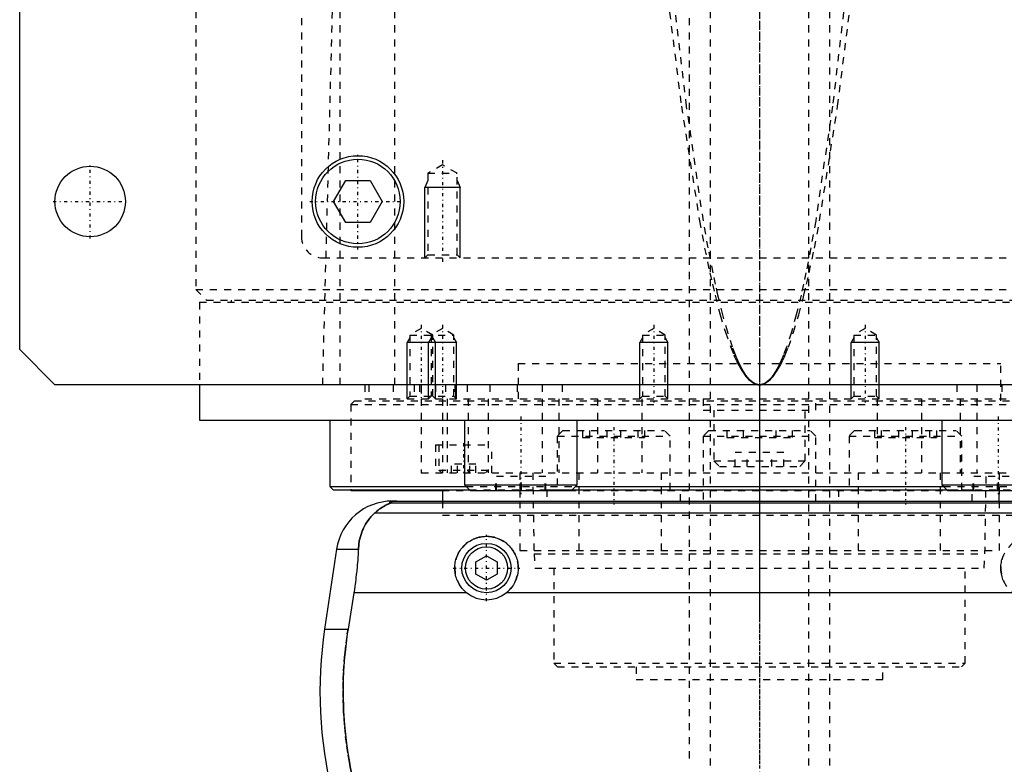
# Model space of a CAD drawing. Extents: x -105 to 105, y -97 to 359.
# Tile 3 of 9: x -105 to 35, y -37 to 68. Entities that reach past the tile are written whole.
import ezdxf

# ---------------------------------------------------------------- set-up
doc = ezdxf.new("R2010")
doc.units = 0
doc.linetypes.add('CENTER', pattern=[1.5, 0.45, -0.5, 0.05, -0.5])
doc.linetypes.add('DASHED', pattern=[2, 1, -1])
for name, color, linetype in [('AM_0', 7, 'CONTINUOUS'), ('AM_10', 7, 'CONTINUOUS'), ('AM_3', 7, 'DASHED'), ('AM_7', 7, 'CENTER')]:
    doc.layers.add(name, color=color, linetype=linetype)

msp = doc.modelspace()

# ---------------------------------------------------------------- linework, layer by layer
at = {"layer": 'AM_0', "color": 7, "linetype": 'CONTINUOUS'}
for p, q in [((-105, 21.5), (-105, 311.5)), ((-60.46, 42.5), (-58.73, 45.5)), ((-58.73, 45.5), (-55.27, 45.5)), ((-55.27, 45.5), (-53.54, 42.5)), ((-58.73, 39.5), (-60.46, 42.5)), ((-53.54, 42.5), (-55.27, 39.5)), ((-55.27, 39.5), (-58.73, 39.5)), ((-100, 16.5), (-105, 21.5)), ((100, 16.5), (-100, 16.5)), ((-79.5, 16.5), (-79.5, 11.5)), ((-79.5, 11.5), (79.5, 11.5)), ((-61, 11.5), (-61, 2.08)), ((-41.88, 11.5), (-41.88, 2.3)), ((-25.88, 2.3), (-25.88, 11.5)), ((25.88, 11.5), (25.88, 2.3)), ((-61, 2.08), (-60.5, 1.58)), ((-61, 2.08), (-41.66, 2.08)), ((-60.5, 1.58), (-41.16, 1.58)), ((-58, 1.58), (-58, 1.5)), ((-58, 1.5), (-45.04, 1.5)), ((-45, 1.58), (-45, 0)), ((-41.88, 2.3), (-41.08, 1.5)), ((-41.88, 2.3), (-25.88, 2.3)), ((-41.08, 1.5), (-26.68, 1.5)), ((-26.68, 1.5), (-25.88, 2.3)), ((-26.6, 1.58), (26.6, 1.58)), ((-26.1, 2.08), (26.1, 2.08)), ((25.88, 2.3), (26.68, 1.5)), ((25.88, 2.3), (41.88, 2.3)), ((26.68, 1.5), (41.08, 1.5)), ((-52.11, 0), (52.11, 0)), ((-52.38, -0.25), (52.38, -0.25)), ((-54.6, -1.69), (54.6, -1.69)), ((-60.02, -6.81), (-61.72, -18.16)), ((-60.02, -6.81), (-56.93, -6.81)), ((-40.25, -8.63), (-38.75, -7.77)), ((-38.75, -7.77), (-37.25, -8.63)), ((-40.25, -10.37), (-40.25, -8.63)), ((-37.25, -8.63), (-37.25, -10.37)), ((-38.75, -11.23), (-40.25, -10.37)), ((-37.25, -10.37), (-38.75, -11.23)), ((-57.58, -13.03), (-58.39, -18.16)), ((-41.54, -13.03), (-57.58, -13.03)), ((35.96, -13.03), (-35.96, -13.03)), ((-61.72, -18.16), (-58.39, -18.16))]:
    msp.add_line(p, q, dxfattribs=at)
for points in [[(-51.49, 0, 0), (-51.5, 0, 0), (-51.51, 0, 0), (-51.52, 0, 0), (-51.52, 0, 0), (-51.53, 0, 0), (-51.53, 0, 0), (-51.54, 0, 0), (-51.55, 0, 0), (-51.56, 0, 0), (-51.57, 0, 0), (-51.57, 0, 0), (-51.58, 0, 0), (-51.59, 0, 0), (-51.6, 0, 0), (-51.6, 0, 0), (-51.61, 0, 0), (-51.62, 0, 0), (-51.63, 0, 0), (-51.63, 0, 0), (-51.64, 0, 0), (-51.65, 0, 0), (-51.65, 0, 0), (-51.66, 0, 0), (-51.67, 0, 0), (-51.67, 0, 0), (-51.68, 0, 0), (-51.68, 0, 0), (-51.69, 0, 0), (-51.7, 0, 0), (-51.7, 0, 0), (-51.71, 0, 0), (-51.72, 0, 0), (-51.72, 0, 0), (-51.73, 0, 0), (-51.73, 0, 0), (-51.74, 0, 0), (-51.75, 0, 0), (-51.76, 0, 0), (-51.76, -0.01, 0), (-51.77, -0.01, 0), (-51.77, -0.01, 0), (-51.78, -0.01, 0), (-51.78, -0.01, 0), (-51.79, -0.01, 0), (-51.8, -0.01, 0), (-51.8, -0.01, 0), (-51.81, -0.01, 0), (-51.81, -0.01, 0), (-51.82, -0.01, 0), (-51.82, -0.01, 0), (-51.84, -0.01, 0), (-51.87, -0.01, 0), (-51.89, -0.01, 0), (-51.91, -0.01, 0), (-51.93, -0.01, 0), (-51.96, -0.02, 0), (-51.99, -0.02, 0), (-52.01, -0.02, 0), (-52.04, -0.02, 0), (-52.05, -0.03, 0), (-52.06, -0.03, 0), (-52.08, -0.03, 0), (-52.1, -0.03, 0), (-52.1, -0.03, 0), (-52.11, -0.03, 0), (-52.13, -0.04, 0), (-52.15, -0.04, 0), (-52.15, -0.04, 0), (-52.16, -0.04, 0), (-52.17, -0.04, 0), (-52.19, -0.04, 0), (-52.23, -0.05, 0), (-52.3, -0.07, 0), (-52.35, -0.08, 0), (-52.39, -0.1, 0), (-52.41, -0.11, 0), (-52.42, -0.12, 0), (-52.43, -0.13, 0), (-52.45, -0.14, 0), (-52.45, -0.16, 0), (-52.45, -0.17, 0), (-52.45, -0.19, 0), (-52.44, -0.2, 0), (-52.44, -0.21, 0), (-52.43, -0.22, 0), (-52.41, -0.23, 0), (-52.39, -0.25, 0), (-52.38, -0.25, 0)], [(-52.38, -0.25, 0), (-52.38, -0.25, 0), (-52.38, -0.26, 0), (-52.38, -0.26, 0), (-52.38, -0.26, 0), (-52.38, -0.26, 0), (-52.38, -0.26, 0), (-52.38, -0.27, 0), (-52.38, -0.27, 0), (-52.38, -0.27, 0), (-52.39, -0.27, 0), (-52.39, -0.28, 0), (-52.39, -0.28, 0), (-52.4, -0.28, 0), (-52.41, -0.28, 0), (-52.41, -0.29, 0), (-52.42, -0.29, 0), (-52.43, -0.3, 0), (-52.43, -0.3, 0), (-52.44, -0.3, 0), (-52.45, -0.31, 0), (-52.46, -0.31, 0), (-52.46, -0.31, 0), (-52.47, -0.32, 0), (-52.48, -0.32, 0), (-52.49, -0.33, 0), (-52.5, -0.33, 0), (-52.5, -0.33, 0), (-52.51, -0.34, 0), (-52.53, -0.34, 0), (-52.54, -0.35, 0), (-52.55, -0.35, 0), (-52.57, -0.36, 0), (-52.57, -0.36, 0), (-52.58, -0.37, 0), (-52.6, -0.37, 0), (-52.61, -0.38, 0), (-52.66, -0.4, 0), (-52.76, -0.45, 0), (-52.88, -0.51, 0), (-53, -0.57, 0), (-53.06, -0.6, 0), (-53.13, -0.64, 0), (-53.27, -0.72, 0), (-53.43, -0.81, 0), (-53.59, -0.91, 0), (-53.76, -1.02, 0), (-53.94, -1.15, 0), (-54.03, -1.21, 0), (-54.12, -1.29, 0), (-54.31, -1.44, 0), (-54.5, -1.6, 0), (-54.6, -1.69, 0)], [(-54.6, -1.69, 0), (-54.72, -1.8, 0), (-54.94, -2.02, 0), (-55.16, -2.25, 0), (-55.26, -2.37, 0), (-55.36, -2.49, 0), (-55.55, -2.74, 0), (-55.73, -3, 0), (-55.9, -3.27, 0), (-56.06, -3.55, 0), (-56.2, -3.83, 0), (-56.27, -3.98, 0), (-56.33, -4.12, 0), (-56.45, -4.42, 0), (-56.55, -4.72, 0), (-56.65, -5.03, 0), (-56.73, -5.34, 0), (-56.8, -5.66, 0), (-56.82, -5.83, 0), (-56.85, -5.99, 0), (-56.89, -6.32, 0), (-56.92, -6.65, 0), (-56.93, -6.81, 0)], [(-41.54, -13.03, 0), (-41.62, -12.97, 0), (-41.77, -12.83, 0), (-41.92, -12.69, 0), (-41.99, -12.62, 0), (-42.06, -12.55, 0), (-42.2, -12.39, 0), (-42.33, -12.23, 0), (-42.45, -12.06, 0), (-42.57, -11.89, 0), (-42.67, -11.7, 0), (-42.72, -11.61, 0), (-42.77, -11.52, 0), (-42.86, -11.32, 0), (-42.95, -11.13, 0), (-43.02, -10.93, 0), (-43.08, -10.73, 0), (-43.13, -10.52, 0), (-43.15, -10.42, 0), (-43.18, -10.32, 0), (-43.21, -10.11, 0), (-43.23, -9.91, 0), (-43.24, -9.81, 0), (-43.25, -9.71, 0), (-43.25, -9.51, 0), (-43.25, -9.31, 0), (-43.24, -9.21, 0), (-43.23, -9.11, 0), (-43.21, -8.91, 0), (-43.18, -8.7, 0), (-43.14, -8.5, 0), (-43.09, -8.3, 0), (-43.03, -8.1, 0), (-42.99, -8.01, 0), (-42.96, -7.91, 0), (-42.88, -7.72, 0), (-42.8, -7.53, 0), (-42.7, -7.34, 0), (-42.6, -7.17, 0), (-42.49, -6.99, 0), (-42.43, -6.91, 0), (-42.37, -6.83, 0), (-42.25, -6.67, 0), (-42.12, -6.52, 0), (-41.98, -6.37, 0), (-41.84, -6.23, 0), (-41.7, -6.1, 0), (-41.62, -6.03, 0), (-41.54, -5.97, 0), (-41.38, -5.85, 0), (-41.21, -5.73, 0), (-41.03, -5.62, 0), (-40.85, -5.52, 0), (-40.67, -5.43, 0), (-40.57, -5.38, 0), (-40.47, -5.34, 0), (-40.28, -5.27, 0), (-40.08, -5.2, 0), (-39.87, -5.14, 0), (-39.67, -5.1, 0), (-39.46, -5.06, 0), (-39.36, -5.04, 0), (-39.26, -5.03, 0), (-39.05, -5.01, 0), (-38.85, -5, 0), (-38.75, -5, 0), (-38.65, -5, 0), (-38.45, -5.01, 0), (-38.24, -5.03, 0), (-38.14, -5.04, 0), (-38.04, -5.06, 0), (-37.83, -5.1, 0), (-37.63, -5.14, 0), (-37.42, -5.2, 0), (-37.22, -5.27, 0), (-37.03, -5.34, 0), (-36.93, -5.38, 0), (-36.83, -5.43, 0), (-36.65, -5.52, 0), (-36.47, -5.62, 0), (-36.29, -5.73, 0), (-36.12, -5.85, 0), (-35.96, -5.97, 0), (-35.88, -6.03, 0), (-35.8, -6.1, 0), (-35.66, -6.23, 0), (-35.52, -6.37, 0), (-35.38, -6.52, 0), (-35.25, -6.67, 0), (-35.13, -6.83, 0), (-35.07, -6.91, 0), (-35.01, -6.99, 0), (-34.9, -7.17, 0), (-34.8, -7.34, 0), (-34.7, -7.53, 0), (-34.62, -7.72, 0), (-34.54, -7.91, 0), (-34.51, -8.01, 0), (-34.47, -8.1, 0), (-34.41, -8.3, 0), (-34.36, -8.5, 0), (-34.32, -8.7, 0), (-34.29, -8.91, 0), (-34.27, -9.11, 0), (-34.26, -9.21, 0), (-34.25, -9.31, 0), (-34.25, -9.51, 0), (-34.25, -9.71, 0), (-34.26, -9.81, 0), (-34.27, -9.91, 0), (-34.29, -10.11, 0), (-34.32, -10.32, 0), (-34.35, -10.42, 0), (-34.37, -10.52, 0), (-34.42, -10.73, 0), (-34.48, -10.93, 0), (-34.55, -11.13, 0), (-34.64, -11.32, 0), (-34.73, -11.52, 0), (-34.78, -11.61, 0), (-34.83, -11.7, 0), (-34.93, -11.89, 0), (-35.05, -12.06, 0), (-35.17, -12.23, 0), (-35.3, -12.39, 0), (-35.44, -12.55, 0), (-35.51, -12.62, 0), (-35.58, -12.69, 0), (-35.73, -12.83, 0), (-35.88, -12.97, 0), (-35.96, -13.03, 0)], [(-56.93, -6.81, 0), (-56.94, -6.99, 0), (-56.96, -7.33, 0), (-56.98, -7.68, 0), (-56.99, -7.85, 0), (-57, -8.03, 0), (-57.03, -8.37, 0), (-57.06, -8.72, 0), (-57.09, -9.07, 0), (-57.12, -9.42, 0), (-57.15, -9.77, 0), (-57.17, -9.94, 0), (-57.19, -10.12, 0), (-57.23, -10.46, 0), (-57.27, -10.81, 0), (-57.31, -11.15, 0), (-57.36, -11.5, 0), (-57.4, -11.84, 0), (-57.43, -12.01, 0), (-57.45, -12.18, 0), (-57.5, -12.52, 0), (-57.55, -12.86, 0), (-57.58, -13.03, 0)], [(34.78, -11.61, 0), (34.73, -11.52, 0), (34.64, -11.32, 0), (34.55, -11.13, 0), (34.48, -10.93, 0), (34.42, -10.73, 0), (34.37, -10.52, 0), (34.35, -10.42, 0), (34.32, -10.32, 0), (34.29, -10.11, 0), (34.27, -9.91, 0), (34.26, -9.81, 0), (34.25, -9.71, 0), (34.25, -9.51, 0), (34.25, -9.31, 0), (34.26, -9.21, 0), (34.27, -9.11, 0), (34.29, -8.91, 0), (34.32, -8.7, 0), (34.36, -8.5, 0), (34.41, -8.3, 0), (34.47, -8.1, 0), (34.51, -8.01, 0), (34.54, -7.91, 0), (34.62, -7.72, 0), (34.7, -7.53, 0), (34.8, -7.34, 0)], [(-58.39, -18.16, 0), (-58.5, -18.82, 0), (-58.67, -20.16, 0), (-58.82, -21.48, 0), (-58.88, -22.14, 0), (-58.94, -22.8, 0), (-59.02, -24.1, 0), (-59.07, -25.38, 0), (-59.09, -26.64, 0), (-59.09, -27.88, 0), (-59.06, -29.15, 0), (-59.03, -29.79, 0), (-58.99, -30.44, 0), (-58.9, -31.75, 0), (-58.78, -33.07, 0), (-58.62, -34.4, 0), (-58.43, -35.73, 0), (-58.21, -37.05, 0), (-58.09, -37.72, 0), (-57.96, -38.38, 0), (-57.68, -39.69, 0), (-57.37, -40.98, 0), (-57.2, -41.62, 0)]]:
    msp.add_polyline3d(points, dxfattribs=at)
for centre, radius in [((-57, 42.5), 6.5), ((-57, 42.5), 6), ((-95, 42.5), 5), ((-38.75, -9.5), 3.5), ((-38.75, -9.5), 3)]:
    msp.add_circle(centre, radius, dxfattribs=at)
for centre, radius, start, end in [((-52.11, -8), 8, 90, 171.467), ((-38.75, -9.5), 4.5, 231.7104, 308.2896), ((-2.39, -27.06), 60, 171.467, 194.0378)]:
    msp.add_arc(centre, radius, start, end, dxfattribs=at)
at = {"layer": 'AM_10', "color": 7, "linetype": 'CONTINUOUS'}
for p, q in [((-47.07, 45.5), (-47.5, 44.5)), ((-42.93, 45.5), (-42.5, 44.5)), ((-42.5, 44.5), (-47.5, 44.5)), ((-47.5, 34.5), (-47.5, 44.5)), ((-42.5, 34.5), (-42.5, 44.5)), ((-49.62, 23.16), (-50, 22.5)), ((-50, 14.5), (-50, 22.5)), ((-43, 22.5), (-50, 22.5)), ((-46.62, 23.16), (-47, 22.5)), ((-47, 14.5), (-47, 22.5)), ((-46.38, 23.16), (-46, 22.5)), ((-46, 14.5), (-46, 22.5)), ((-43.38, 23.16), (-43, 22.5)), ((-43, 14.5), (-43, 22.5)), ((-16.62, 23.16), (-17, 22.5)), ((-13, 22.5), (-17, 22.5)), ((-17, 14.5), (-17, 22.5)), ((-13.38, 23.16), (-13, 22.5)), ((-13, 14.5), (-13, 22.5)), ((13.38, 23.16), (13, 22.5)), ((17, 22.5), (13, 22.5)), ((13, 14.5), (13, 22.5)), ((16.62, 23.16), (17, 22.5)), ((17, 14.5), (17, 22.5))]:
    msp.add_line(p, q, dxfattribs=at)
at = {"layer": 'AM_3', "color": 6, "linetype": 'DASHED'}
for p, q in [((-7, 307.5), (-7, -77.5)), ((7, -77.5), (7, 307.5)), ((-10, 296.5), (-10, -37.5)), ((10, -37.5), (10, 296.5)), ((-65, 292.5), (-65, 37.5)), ((-80, 291.5), (-80, 30)), ((-51.74, 16.5), (-51.74, 77.05)), ((-59.5, 16.5), (-59.5, 75.49)), ((-62, 16.5), (-60.5, 73.35)), ((-45, 47.69), (-47.07, 46.5)), ((-42.93, 46.5), (-45, 47.69)), ((-47.07, 46.5), (-47.07, 34.93)), ((-47.07, 46.5), (-42.93, 46.5)), ((-42.93, 34.93), (-42.93, 46.5)), ((-62, 34.5), (62, 34.5)), ((-47.07, 34.93), (-47.5, 34.5)), ((-47.07, 34.93), (-42.93, 34.93)), ((-42.5, 34.5), (-42.93, 34.93)), ((-80, 30), (-78.5, 28.5)), ((-80, 30), (80, 30)), ((-79.5, 28.2), (-79.5, 16.5)), ((-79.5, 28.2), (79.5, 28.2)), ((-78.5, 28.5), (78.5, 28.5)), ((-75, 28.5), (-75, 28.2)), ((-48, 24.5), (-49.62, 23.56)), ((-46.38, 23.56), (-48, 24.5)), ((-45, 24.5), (-46.62, 23.56)), ((-43.38, 23.56), (-45, 24.5)), ((-15, 24.5), (-16.62, 23.56)), ((-13.38, 23.56), (-15, 24.5)), ((15, 24.5), (13.38, 23.56)), ((16.62, 23.56), (15, 24.5)), ((-49.62, 23.56), (-49.62, 14.88)), ((-49.62, 23.56), (-43.38, 23.56)), ((-46.62, 23.56), (-46.62, 14.88)), ((-46.38, 14.88), (-46.38, 23.56)), ((-43.38, 14.88), (-43.38, 23.56)), ((-16.62, 23.56), (-16.62, 14.88)), ((-16.62, 23.56), (-13.38, 23.56)), ((-13.38, 14.88), (-13.38, 23.56)), ((13.38, 23.56), (13.38, 14.88)), ((13.38, 23.56), (16.62, 23.56)), ((16.62, 14.88), (16.62, 23.56)), ((-34.25, 19.5), (34.25, 19.5)), ((-34.25, 19.5), (-34.25, 14.2)), ((-34.25, 19.5), (0, 19.5)), ((34.25, 14.2), (34.25, 19.5)), ((-56, 16.5), (-56, 14.5)), ((-55.47, 16.5), (-55.47, 14.5)), ((-52, 16.5), (-52, 14.5)), ((-49, 16.5), (-49, 14.5)), ((-48.25, 16.5), (-48.25, 14.5)), ((-48, 16.5), (-48, 4)), ((-46, 16.5), (-46, 14.5)), ((-44.59, 16.5), (-44.59, 14.5)), ((-43.24, 16.5), (-43.24, 14.5)), ((-43.09, 14.5), (-43.09, 16.5)), ((-41.5, 16.5), (-41.5, 14.5)), ((-38.29, 16.5), (-38.29, 14.5)), ((-34.38, 16.5), (-34.38, 14.5)), ((-30.84, 16.5), (-30.84, 14.5)), ((-28, 16.5), (-28, 14.5)), ((28, 16.5), (28, 14.5)), ((30.84, 16.5), (30.84, 14.5)), ((34.38, 16.5), (34.38, 14.5)), ((-57.5, 14.2), (-58, 13.7)), ((-57.5, 14.2), (57.5, 14.2)), ((-56, 14.5), (56, 14.5)), ((-49.62, 14.88), (-50, 14.5)), ((-49.62, 14.88), (-43.38, 14.88)), ((-46.62, 14.88), (-47, 14.5)), ((-46, 14.5), (-46.38, 14.88)), ((-45, 14.5), (-45, 4)), ((-44.34, 14.5), (-44.34, 4)), ((-43, 14.5), (-43.38, 14.88)), ((-41.36, 14.5), (-41.36, 4)), ((-38.5, 14.5), (-38.5, 4)), ((-30.85, 14.5), (-30.85, 4)), ((-28.48, 14.5), (-28.48, 4)), ((-23, 14.5), (-23, 4)), ((-16.62, 14.88), (-17, 14.5)), ((-16.7, 14.5), (-16.7, 4)), ((-16.62, 14.88), (-13.38, 14.88)), ((-13, 14.5), (-13.38, 14.88)), ((-8, 14.5), (-8, 12.9)), ((0, 14.5), (0, 4)), ((8, 12.9), (8, 14.5)), ((13.38, 14.88), (13, 14.5)), ((13.38, 14.88), (16.62, 14.88)), ((17, 14.5), (16.62, 14.88)), ((16.7, 14.5), (16.7, 4)), ((23, 14.5), (23, 4)), ((28.48, 14.5), (28.48, 4)), ((30.85, 14.5), (30.85, 4)), ((-58, 13.7), (-58, 1.58)), ((-58, 13.7), (58, 13.7)), ((-8, 12.9), (8, 12.9)), ((-6.5, 12.9), (-6.5, 5.7)), ((6.5, 5.7), (6.5, 12.9)), ((-27.9, 10), (-28.7, 9.2)), ((-27.9, 10), (-13.5, 10)), ((-25.1, 10), (-25.1, 9)), ((-24.14, 10), (-24.14, 9)), ((-21.66, 10), (-21.66, 9)), ((-19.74, 10), (-19.74, 9)), ((-17.27, 10), (-17.27, 9)), ((-16.31, 10), (-16.31, 9)), ((-12.7, 9.2), (-13.5, 10)), ((-7.2, 10), (-8, 9.2)), ((-7.2, 10), (7.2, 10)), ((-4.62, 10), (-4.62, 9)), ((-2.31, 10), (-2.31, 9)), ((2.31, 10), (2.31, 9)), ((4.62, 10), (4.62, 9)), ((8, 9.2), (7.2, 10)), ((13.5, 10), (12.7, 9.2)), ((13.5, 10), (27.9, 10)), ((16.31, 10), (16.31, 9)), ((17.27, 10), (17.27, 9)), ((19.74, 10), (19.74, 9)), ((21.66, 10), (21.66, 9)), ((24.14, 10), (24.14, 9)), ((25.1, 10), (25.1, 9)), ((28.7, 9.2), (27.9, 10)), ((-28.7, 9.2), (-28.7, 1.6)), ((-28.7, 9.2), (-12.7, 9.2)), ((-25.1, 9), (-16.31, 9)), ((-12.7, 1.6), (-12.7, 9.2)), ((-8, 9.2), (-8, 0)), ((-8, 9.2), (8, 9.2)), ((-4.62, 9), (4.62, 9)), ((8, 0), (8, 9.2)), ((12.7, 9.2), (12.7, 1.6)), ((12.7, 9.2), (28.7, 9.2)), ((16.31, 9), (25.1, 9)), ((28.7, 1.6), (28.7, 9.2)), ((-46, 8), (-46, 4)), ((-46, 8), (-38, 8)), ((-45.5, 8), (-45.5, 4.4)), ((-38, 4), (-38, 8)), ((-6.5, 5.7), (-5.7, 4.9)), ((-6.5, 5.7), (6.5, 5.7)), ((-3.46, 4.9), (-3.46, 6.9)), ((3.46, 6.9), (-3.46, 6.9)), ((-1.73, 4.9), (-1.73, 6.9)), ((1.73, 4.9), (1.73, 6.9)), ((3.46, 4.9), (3.46, 6.9)), ((5.7, 4.9), (6.5, 5.7)), ((-45.5, 4.4), (-45.1, 4)), ((-45.5, 4.4), (-38.5, 4.4)), ((-43.73, 4), (-43.73, 5.25)), ((-40.27, 5.25), (-43.73, 5.25)), ((-42.87, 4), (-42.87, 5.25)), ((-41.13, 4), (-41.13, 5.25)), ((-40.27, 4), (-40.27, 5.25)), ((-38.9, 4), (-38.5, 4.4)), ((-5.7, 4.9), (5.7, 4.9)), ((-48, 4), (48, 4)), ((-37.43, 1.5), (-37.43, 3.5)), ((-30.33, 3.5), (-37.43, 3.5)), ((-37.32, 1.5), (-37.32, 3.5)), ((-34, 4), (-34, -7)), ((-33.98, 1.5), (-33.98, 3.5)), ((-33.77, 1.5), (-33.77, 3.5)), ((-32.18, 4), (-32, -7.5)), ((-30.43, 1.5), (-30.43, 3.5)), ((-30.33, 1.5), (-30.33, 3.5)), ((-25.65, 4), (-25.65, -7)), ((-13.98, 4), (-13.98, -7)), ((13.98, 4), (13.98, -7)), ((25.65, 4), (25.65, -7)), ((30.33, 1.5), (30.33, 3.5)), ((37.43, 3.5), (30.33, 3.5)), ((30.43, 1.5), (30.43, 3.5)), ((32, -7.5), (32.18, 4)), ((33.77, 1.5), (33.77, 3.5)), ((33.98, 1.5), (33.98, 3.5)), ((34, 4), (34, -7)), ((-45.04, 1.5), (45.04, 1.5)), ((-41.66, 2.08), (-26.1, 2.08)), ((-41.16, 1.58), (-26.6, 1.58)), ((-34, 1.5), (-34, 0)), ((-30.2, 1.6), (-30.2, 0)), ((-30.2, 1.6), (-11.2, 1.6)), ((-20.59, 1.6), (-20.59, 1.5)), ((-15.21, 1.5), (-15.21, 1.6)), ((-11.2, 0), (-11.2, 1.6)), ((11.2, 1.6), (11.2, 0)), ((11.2, 1.6), (30.2, 1.6)), ((15.21, 1.6), (15.21, 1.5)), ((20.59, 1.5), (20.59, 1.6)), ((26.1, 2.08), (41.66, 2.08)), ((26.6, 1.58), (41.16, 1.58)), ((30.2, 0), (30.2, 1.6)), ((34, 0), (34, 1.5)), ((-45, 0), (-45, -2)), ((-45, -2), (45, -2)), ((-45, -2), (45, -2)), ((-34, -7), (34, -7)), ((-32, -7.5), (-31.9, -9.5)), ((-32, -7.5), (32, -7.5)), ((31.9, -9.5), (32, -7.5)), ((-31.9, -9.5), (31.9, -9.5)), ((-29.18, -9.5), (-29.18, -23)), ((29.18, -23), (29.18, -9.5)), ((-29.18, -23), (-28.68, -23.5)), ((-29.18, -23), (29.18, -23)), ((-28.68, -23.5), (28.68, -23.5)), ((-17.5, -23.5), (-17.5, -25.3)), ((17.5, -25.3), (17.5, -23.5)), ((28.68, -23.5), (29.18, -23)), ((-17.5, -25.3), (17.5, -25.3))]:
    msp.add_line(p, q, dxfattribs=at)
for points in [[(-13.28, 73.35, 0), (-11.09, 56.03, 0), (-8.52, 39.76, 0), (-7.79, 35.9, 0), (-7.05, 32.38, 0), (-6.68, 30.76, 0), (-6.31, 29.22, 0), (-5.57, 26.4, 0), (-4.83, 23.94, 0), (-4.09, 21.83, 0), (-3.65, 20.76, 0), (-3.53, 20.47, 0), (-3.41, 20.2, 0), (-3.35, 20.07, 0), (-3.28, 19.94, 0), (-3.16, 19.68, 0), (-3.04, 19.44, 0), (-2.91, 19.2, 0), (-2.79, 18.98, 0), (-2.66, 18.76, 0), (-2.6, 18.66, 0), (-2.54, 18.56, 0), (-2.42, 18.36, 0), (-2.29, 18.17, 0), (-2.23, 18.09, 0), (-2.17, 18, 0), (-2.05, 17.83, 0), (-1.92, 17.68, 0), (-1.86, 17.6, 0), (-1.8, 17.53, 0), (-1.67, 17.39, 0), (-1.55, 17.26, 0), (-1.43, 17.15, 0), (-1.3, 17.04, 0), (-1.18, 16.94, 0), (-1.12, 16.9, 0), (-1.05, 16.85, 0), (-0.93, 16.78, 0), (-0.81, 16.71, 0), (-0.68, 16.65, 0), (-0.56, 16.6, 0), (-0.49, 16.58, 0), (-0.46, 16.57, 0), (-0.44, 16.56, 0), (-0.43, 16.56, 0), (-0.42, 16.56, 0), (-0.4, 16.55, 0), (-0.38, 16.55, 0), (-0.37, 16.54, 0), (-0.36, 16.54, 0), (-0.34, 16.54, 0), (-0.32, 16.53, 0), (-0.31, 16.53, 0), (-0.3, 16.53, 0), (-0.28, 16.52, 0), (-0.26, 16.52, 0), (-0.24, 16.52, 0), (-0.22, 16.51, 0), (-0.2, 16.51, 0), (-0.19, 16.51, 0), (-0.18, 16.51, 0), (-0.15, 16.51, 0), (-0.13, 16.51, 0), (-0.11, 16.5, 0), (-0.09, 16.5, 0), (-0.07, 16.5, 0), (-0.06, 16.5, 0), (-0.05, 16.5, 0), (-0.03, 16.5, 0), (-0.01, 16.5, 0), (0, 16.5, 0)], [(0, 16.5, 0), (-0.01, 16.5, 0), (-0.03, 16.5, 0), (-0.05, 16.5, 0), (-0.06, 16.5, 0), (-0.07, 16.5, 0), (-0.09, 16.5, 0), (-0.11, 16.5, 0), (-0.13, 16.51, 0), (-0.14, 16.51, 0), (-0.16, 16.51, 0), (-0.17, 16.51, 0), (-0.18, 16.51, 0), (-0.2, 16.51, 0), (-0.22, 16.52, 0), (-0.24, 16.52, 0), (-0.26, 16.52, 0), (-0.28, 16.53, 0), (-0.29, 16.53, 0), (-0.3, 16.53, 0), (-0.32, 16.54, 0), (-0.34, 16.54, 0), (-0.35, 16.54, 0), (-0.36, 16.55, 0), (-0.38, 16.55, 0), (-0.4, 16.56, 0), (-0.41, 16.56, 0), (-0.42, 16.56, 0), (-0.43, 16.57, 0), (-0.45, 16.58, 0), (-0.47, 16.58, 0), (-0.49, 16.59, 0), (-0.51, 16.6, 0), (-0.52, 16.6, 0), (-0.53, 16.6, 0), (-0.55, 16.61, 0), (-0.57, 16.62, 0), (-0.59, 16.63, 0), (-0.61, 16.63, 0), (-0.63, 16.64, 0), (-0.64, 16.65, 0), (-0.65, 16.65, 0), (-0.67, 16.66, 0), (-0.69, 16.67, 0), (-0.75, 16.71, 0), (-0.87, 16.78, 0), (-0.99, 16.85, 0), (-1.04, 16.9, 0), (-1.1, 16.94, 0), (-1.22, 17.04, 0), (-1.33, 17.15, 0), (-1.45, 17.27, 0), (-1.56, 17.39, 0), (-1.68, 17.53, 0), (-1.74, 17.6, 0), (-1.8, 17.68, 0), (-1.91, 17.83, 0), (-2.03, 18, 0), (-2.09, 18.09, 0), (-2.14, 18.18, 0), (-2.26, 18.36, 0), (-2.38, 18.56, 0), (-2.43, 18.66, 0), (-2.49, 18.76, 0), (-2.61, 18.98, 0), (-2.72, 19.2, 0), (-2.84, 19.44, 0), (-2.95, 19.68, 0), (-3.07, 19.94, 0), (-3.13, 20.07, 0), (-3.19, 20.2, 0), (-3.3, 20.48, 0), (-3.42, 20.76, 0), (-3.82, 21.83, 0), (-4.52, 23.94, 0), (-5.21, 26.41, 0), (-5.9, 29.22, 0), (-6.24, 30.76, 0), (-6.59, 32.39, 0), (-7.28, 35.91, 0), (-7.97, 39.77, 0), (-10.36, 56.04, 0), (-12.4, 73.35, 0)], [(0, 16.5, 0), (0.01, 16.5, 0), (0.03, 16.5, 0), (0.05, 16.5, 0), (0.06, 16.5, 0), (0.07, 16.5, 0), (0.09, 16.5, 0), (0.11, 16.5, 0), (0.13, 16.51, 0), (0.15, 16.51, 0), (0.18, 16.51, 0), (0.19, 16.51, 0), (0.2, 16.51, 0), (0.22, 16.51, 0), (0.24, 16.52, 0), (0.26, 16.52, 0), (0.28, 16.52, 0), (0.3, 16.53, 0), (0.31, 16.53, 0), (0.32, 16.53, 0), (0.34, 16.54, 0), (0.36, 16.54, 0), (0.37, 16.54, 0), (0.38, 16.55, 0), (0.4, 16.55, 0), (0.42, 16.56, 0), (0.43, 16.56, 0), (0.44, 16.56, 0), (0.46, 16.57, 0), (0.49, 16.58, 0), (0.51, 16.58, 0), (0.53, 16.59, 0), (0.55, 16.6, 0), (0.56, 16.6, 0), (0.57, 16.6, 0), (0.59, 16.61, 0), (0.61, 16.62, 0), (0.68, 16.65, 0), (0.81, 16.71, 0), (0.93, 16.78, 0), (1.05, 16.85, 0), (1.12, 16.9, 0), (1.18, 16.94, 0), (1.3, 17.04, 0), (1.43, 17.15, 0), (1.55, 17.26, 0), (1.67, 17.39, 0), (1.8, 17.53, 0), (1.86, 17.6, 0), (1.92, 17.68, 0), (2.05, 17.83, 0), (2.17, 18, 0), (2.23, 18.09, 0), (2.29, 18.17, 0), (2.42, 18.36, 0), (2.54, 18.56, 0), (2.6, 18.66, 0), (2.66, 18.76, 0), (2.79, 18.98, 0), (2.91, 19.2, 0), (3.04, 19.44, 0), (3.16, 19.68, 0), (3.28, 19.94, 0), (3.35, 20.07, 0), (3.41, 20.2, 0), (3.53, 20.47, 0), (3.65, 20.76, 0), (4.09, 21.83, 0), (4.83, 23.94, 0), (5.57, 26.4, 0), (6.31, 29.22, 0), (6.68, 30.76, 0), (7.05, 32.38, 0), (7.79, 35.9, 0), (8.52, 39.76, 0), (11.09, 56.03, 0), (13.28, 73.35, 0)], [(12.4, 73.35, 0), (10.36, 56.04, 0), (7.97, 39.77, 0), (7.28, 35.91, 0), (6.59, 32.39, 0), (6.24, 30.76, 0), (5.9, 29.22, 0), (5.21, 26.41, 0), (4.52, 23.94, 0), (3.82, 21.83, 0), (3.42, 20.76, 0), (3.3, 20.48, 0), (3.19, 20.2, 0), (3.13, 20.07, 0), (3.07, 19.94, 0), (2.95, 19.68, 0), (2.84, 19.44, 0), (2.72, 19.2, 0), (2.61, 18.98, 0), (2.49, 18.76, 0), (2.43, 18.66, 0), (2.38, 18.56, 0), (2.26, 18.36, 0), (2.14, 18.18, 0), (2.09, 18.09, 0), (2.03, 18, 0), (1.91, 17.83, 0), (1.8, 17.68, 0), (1.74, 17.6, 0), (1.68, 17.53, 0), (1.56, 17.39, 0), (1.45, 17.27, 0), (1.33, 17.15, 0), (1.22, 17.04, 0), (1.1, 16.94, 0), (1.04, 16.9, 0), (0.99, 16.85, 0), (0.87, 16.78, 0), (0.75, 16.71, 0), (0.64, 16.65, 0), (0.57, 16.62, 0), (0.55, 16.61, 0), (0.53, 16.6, 0), (0.52, 16.6, 0), (0.51, 16.6, 0), (0.49, 16.59, 0), (0.47, 16.58, 0), (0.45, 16.58, 0), (0.43, 16.57, 0), (0.42, 16.56, 0), (0.41, 16.56, 0), (0.4, 16.56, 0), (0.38, 16.55, 0), (0.36, 16.55, 0), (0.35, 16.54, 0), (0.34, 16.54, 0), (0.32, 16.54, 0), (0.3, 16.53, 0), (0.29, 16.53, 0), (0.28, 16.53, 0), (0.26, 16.52, 0), (0.24, 16.52, 0), (0.22, 16.52, 0), (0.2, 16.51, 0), (0.18, 16.51, 0), (0.17, 16.51, 0), (0.16, 16.51, 0), (0.14, 16.51, 0), (0.13, 16.51, 0), (0.11, 16.5, 0), (0.09, 16.5, 0), (0.07, 16.5, 0), (0.06, 16.5, 0), (0.05, 16.5, 0), (0.03, 16.5, 0), (0.01, 16.5, 0), (0, 16.5, 0)], [(-52.38, -0.25, 0), (-52.39, -0.25, 0), (-52.41, -0.23, 0), (-52.43, -0.22, 0), (-52.44, -0.21, 0), (-52.44, -0.2, 0), (-52.45, -0.19, 0), (-52.45, -0.17, 0), (-52.45, -0.16, 0), (-52.45, -0.14, 0), (-52.43, -0.13, 0), (-52.42, -0.12, 0), (-52.41, -0.11, 0), (-52.39, -0.1, 0), (-52.35, -0.08, 0), (-52.3, -0.07, 0), (-52.23, -0.05, 0), (-52.19, -0.04, 0), (-52.17, -0.04, 0), (-52.16, -0.04, 0), (-52.15, -0.04, 0), (-52.15, -0.04, 0), (-52.13, -0.04, 0), (-52.11, -0.03, 0), (-52.1, -0.03, 0), (-52.1, -0.03, 0), (-52.08, -0.03, 0), (-52.06, -0.03, 0), (-52.05, -0.03, 0), (-52.04, -0.02, 0), (-52.01, -0.02, 0), (-51.99, -0.02, 0), (-51.96, -0.02, 0), (-51.93, -0.01, 0), (-51.91, -0.01, 0), (-51.89, -0.01, 0), (-51.87, -0.01, 0), (-51.84, -0.01, 0), (-51.82, -0.01, 0), (-51.82, -0.01, 0), (-51.81, -0.01, 0), (-51.81, -0.01, 0), (-51.8, -0.01, 0), (-51.8, -0.01, 0), (-51.79, -0.01, 0), (-51.78, -0.01, 0), (-51.78, -0.01, 0), (-51.77, -0.01, 0), (-51.77, -0.01, 0), (-51.76, -0.01, 0), (-51.76, 0, 0), (-51.75, 0, 0), (-51.74, 0, 0), (-51.73, 0, 0), (-51.73, 0, 0), (-51.72, 0, 0), (-51.72, 0, 0), (-51.71, 0, 0), (-51.7, 0, 0), (-51.7, 0, 0), (-51.69, 0, 0), (-51.68, 0, 0), (-51.68, 0, 0), (-51.67, 0, 0), (-51.67, 0, 0), (-51.66, 0, 0), (-51.65, 0, 0), (-51.65, 0, 0), (-51.64, 0, 0), (-51.63, 0, 0), (-51.63, 0, 0), (-51.62, 0, 0), (-51.61, 0, 0), (-51.6, 0, 0), (-51.6, 0, 0), (-51.59, 0, 0), (-51.58, 0, 0), (-51.57, 0, 0), (-51.57, 0, 0), (-51.56, 0, 0), (-51.55, 0, 0), (-51.54, 0, 0), (-51.53, 0, 0), (-51.53, 0, 0), (-51.52, 0, 0), (-51.52, 0, 0), (-51.51, 0, 0), (-51.5, 0, 0), (-51.49, 0, 0)], [(-54.6, -1.69, 0), (-54.51, -1.61, 0), (-54.32, -1.45, 0), (-54.14, -1.31, 0), (-54.06, -1.24, 0), (-53.97, -1.17, 0), (-53.8, -1.05, 0), (-53.63, -0.94, 0), (-53.48, -0.84, 0), (-53.33, -0.75, 0), (-53.18, -0.67, 0), (-53.12, -0.63, 0), (-53.05, -0.59, 0), (-52.93, -0.53, 0), (-52.81, -0.48, 0), (-52.7, -0.42, 0), (-52.64, -0.4, 0), (-52.63, -0.39, 0), (-52.61, -0.38, 0), (-52.6, -0.38, 0), (-52.6, -0.37, 0), (-52.58, -0.37, 0), (-52.57, -0.36, 0), (-52.55, -0.35, 0), (-52.54, -0.35, 0), (-52.52, -0.34, 0), (-52.52, -0.34, 0), (-52.51, -0.33, 0), (-52.5, -0.33, 0), (-52.48, -0.32, 0), (-52.48, -0.32, 0), (-52.47, -0.32, 0), (-52.46, -0.31, 0), (-52.45, -0.31, 0), (-52.44, -0.3, 0), (-52.44, -0.3, 0), (-52.43, -0.3, 0), (-52.42, -0.29, 0), (-52.41, -0.29, 0), (-52.4, -0.28, 0), (-52.4, -0.28, 0), (-52.39, -0.28, 0), (-52.39, -0.28, 0), (-52.39, -0.27, 0), (-52.38, -0.27, 0), (-52.38, -0.27, 0), (-52.38, -0.26, 0), (-52.38, -0.26, 0), (-52.38, -0.26, 0), (-52.38, -0.26, 0), (-52.38, -0.26, 0), (-52.38, -0.25, 0), (-52.38, -0.25, 0)], [(-56.93, -6.81, 0), (-56.92, -6.65, 0), (-56.89, -6.32, 0), (-56.85, -5.99, 0), (-56.82, -5.83, 0), (-56.8, -5.66, 0), (-56.73, -5.34, 0), (-56.65, -5.03, 0), (-56.55, -4.72, 0), (-56.45, -4.42, 0), (-56.33, -4.12, 0), (-56.27, -3.97, 0), (-56.2, -3.83, 0), (-56.06, -3.55, 0), (-55.9, -3.27, 0), (-55.73, -3, 0), (-55.55, -2.74, 0), (-55.36, -2.49, 0), (-55.26, -2.37, 0), (-55.16, -2.25, 0), (-54.94, -2.02, 0), (-54.72, -1.8, 0), (-54.6, -1.69, 0)], [(-57.2, -41.62, 0), (-57.37, -40.98, 0), (-57.68, -39.69, 0), (-57.96, -38.38, 0), (-58.09, -37.72, 0), (-58.21, -37.05, 0), (-58.43, -35.73, 0), (-58.62, -34.4, 0), (-58.78, -33.07, 0), (-58.9, -31.75, 0), (-58.99, -30.44, 0), (-59.03, -29.79, 0), (-59.06, -29.15, 0), (-59.09, -27.88, 0), (-59.09, -26.64, 0), (-59.07, -25.38, 0), (-59.02, -24.1, 0), (-58.94, -22.8, 0), (-58.88, -22.14, 0), (-58.82, -21.48, 0), (-58.67, -20.16, 0), (-58.5, -18.82, 0), (-58.39, -18.16, 0)]]:
    msp.add_polyline3d(points, dxfattribs=at)
for centre, radius, start, end in [((-62, 37.5), 3, 180, 270), ((-38.75, -9.5), 4.5, 308.2896, 231.7104), ((38.75, -9.5), 4.5, 308.2896, 231.7104)]:
    msp.add_arc(centre, radius, start, end, dxfattribs=at)
at = {"layer": 'AM_7', "color": 4, "linetype": 'CENTER'}
for p, q in [((0, 334.05), (0, -16.93)), ((0, 326.75), (0, -96.75)), ((0, 242.7), (0, -37.19)), ((-57, 35.67), (-57, 49.33)), ((-95, 37.25), (-95, 47.75)), ((-45, 48.35), (-45, 33.84)), ((-100.25, 42.5), (-89.75, 42.5)), ((-63.83, 42.5), (-50.17, 42.5)), ((-48, 25), (-48, 14)), ((-45, 25), (-45, 14)), ((-15, 25), (-15, 14)), ((15, 25), (15, 14)), ((0, 20.48), (0, -81.35)), ((-33.88, 12), (-33.88, 1)), ((33.88, 12), (33.88, 1)), ((-20.7, 10.5), (-20.7, -0.5)), ((20.7, 10.5), (20.7, -0.5)), ((-42, 8.2), (-42, 3.8)), ((-38.75, -14.22), (-38.75, -4.77)), ((-43.48, -9.5), (-34.02, -9.5))]:
    msp.add_line(p, q, dxfattribs=at)

doc.saveas('drawing.dxf')
